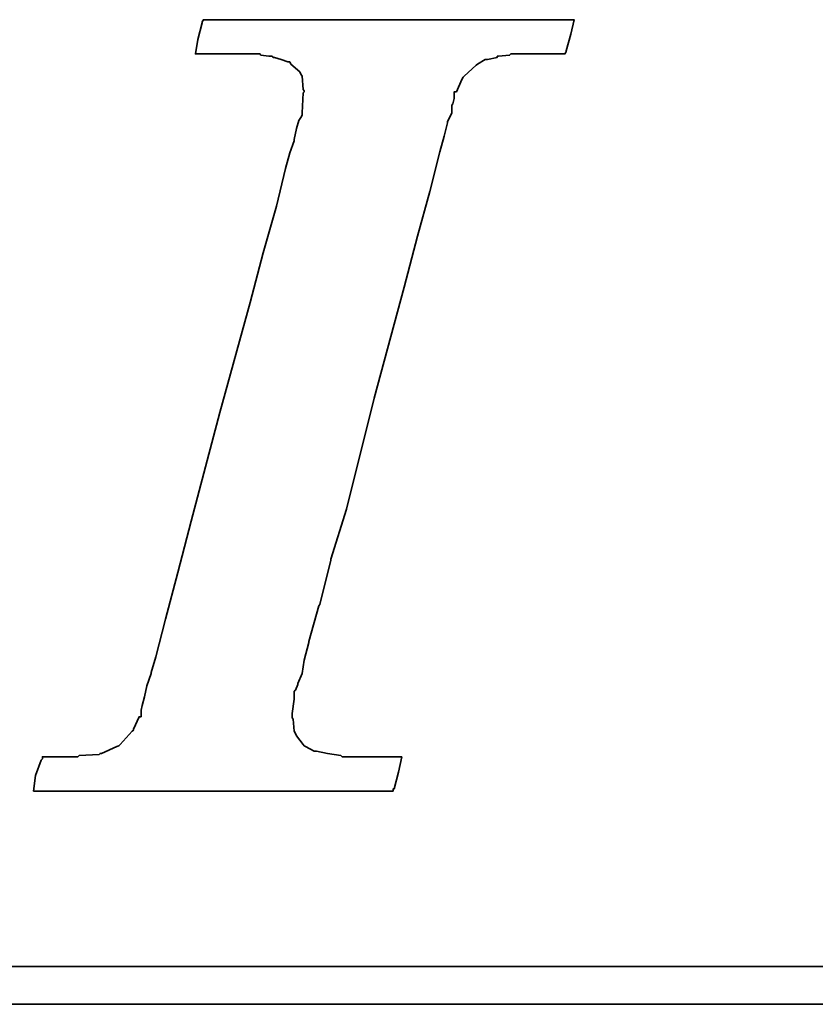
# Model space of a CAD drawing. Header units: inches. Extents: x -436 to 2114, y -375 to 994.
# Tile 31 of 49: x 291.18 to 292.72, y 174.56 to 176.46. Entities that reach past the tile are written whole.
import ezdxf

# ---------------------------------------------------------------- set-up
doc = ezdxf.new("R2010")
doc.units = ezdxf.units.IN
doc.header["$MEASUREMENT"] = 0
doc.layers.add('DIM', color=4, linetype='Continuous')
doc.layers.add('layer 1', color=7, linetype='Continuous')

# ---------------------------------------------------------------- blocks, each defined once
blk = doc.blocks.new('TBI MOTION logo(完整正式版)')
at = {"layer": 'layer 1', "color": 22, "lineweight": 35}
for points, knots in [([(-40.59125, -7.94375), (-40.59125, -7.94375), (-40.97375, -7.94375), (-40.97375, -7.94375), (-40.97375, -7.94375), (-40.97375, -7.94375), (-41.38125, -7.94375), (-41.38125, -7.94375), (-41.38125, -7.94375), (-41.38125, -7.94375), (-41.54875, -7.94375), (-41.54875, -7.94375), (-41.54875, -7.94375), (-41.54875, -7.94375), (-41.59875, -7.94375), (-41.59875, -7.94375), (-41.59875, -7.94375), (-41.59875, -7.94375), (-41.88375, -7.94375), (-41.88375, -7.94375), (-41.88375, -7.94375), (-41.88375, -7.94375), (-41.90875, -7.91875), (-41.90875, -7.91875), (-41.90875, -7.91875), (-41.90875, -7.91875), (-42.19875, -7.87125), (-42.19875, -7.87125), (-42.19875, -7.87125), (-42.19875, -7.87125), (-42.43875, -7.82375), (-42.43875, -7.82375), (-42.43875, -7.82375), (-42.43875, -7.82375), (-42.45875, -7.82375), (-42.45875, -7.82375), (-42.45875, -7.82375), (-42.45875, -7.82375), (-42.48625, -7.82375), (-42.48625, -7.82375), (-42.48625, -7.82375), (-42.48625, -7.82375), (-42.67625, -7.72375), (-42.67625, -7.72375), (-42.67625, -7.72375), (-42.67625, -7.72375), (-42.70125, -7.70375), (-42.70125, -7.70375), (-42.70125, -7.70375), (-42.70125, -7.70375), (-42.72375, -7.67875), (-42.72375, -7.67875), (-42.72375, -7.67875), (-42.72375, -7.67875), (-42.86875, -7.48875), (-42.86875, -7.48875), (-42.86875, -7.48875), (-42.86875, -7.48875), (-42.89375, -7.43875), (-42.89375, -7.43875), (-42.89375, -7.43875), (-42.89375, -7.43875), (-42.91875, -7.38875), (-42.91875, -7.38875), (-42.91875, -7.38875), (-42.91875, -7.38875), (-42.93875, -7.12875), (-42.93875, -7.12875), (-42.93875, -7.12875), (-42.93875, -7.12875), (-42.96375, -7.10375), (-42.96375, -7.10375), (-42.96375, -7.10375), (-42.96375, -7.10375), (-42.96375, -7.05375), (-42.96375, -7.05375), (-42.96375, -7.05375), (-42.96375, -7.05375), (-42.96375, -7.00875), (-42.96375, -7.00875), (-42.96375, -7.00875), (-42.96375, -7.00875), (-42.91875, -6.69625), (-42.91875, -6.69625), (-42.91875, -6.69625), (-42.91875, -6.69625), (-42.91875, -6.62375), (-42.91875, -6.62375), (-42.91875, -6.62375), (-42.91875, -6.62375), (-42.91875, -6.59625), (-42.91875, -6.59625), (-42.91875, -6.59625), (-42.91875, -6.59625), (-42.91875, -6.57375), (-42.91875, -6.57375), (-42.91875, -6.57375), (-42.91875, -6.57375), (-42.91875, -6.52875), (-42.91875, -6.52875), (-42.91875, -6.52875), (-42.91875, -6.52875), (-42.89375, -6.50375), (-42.89375, -6.50375), (-42.89375, -6.50375), (-42.89375, -6.50375), (-42.84375, -6.38375), (-42.84375, -6.38375), (-42.84375, -6.38375), (-42.84375, -6.38375), (-42.84375, -6.35875), (-42.84375, -6.35875), (-42.84375, -6.35875), (-42.84375, -6.35875), (-42.74625, -6.14375), (-42.74625, -6.14375), (-42.74625, -6.14375), (-42.74625, -6.14375), (-42.70125, -5.85375), (-42.70125, -5.85375), (-42.70125, -5.85375), (-42.70125, -5.85375), (-42.60375, -5.47125), (-42.60375, -5.47125), (-42.60375, -5.47125), (-42.60375, -5.47125), (-42.60375, -5.44875), (-42.60375, -5.44875), (-42.60375, -5.44875), (-42.60375, -5.44875), (-42.38875, -4.67875), (-42.38875, -4.67875), (-42.38875, -4.67875), (-42.38875, -4.67875), (-42.36375, -4.65375), (-42.36375, -4.65375), (-42.36375, -4.65375), (-42.36375, -4.65375), (-42.12375, -3.69625), (-42.12375, -3.69625), (-42.12375, -3.69625), (-42.12375, -3.69625), (-42.12375, -3.67374), (-42.12375, -3.67374), (-42.12375, -3.67374), (-42.12375, -3.67374), (-41.78875, -2.59374), (-41.78875, -2.59374), (-41.78875, -2.59374), (-41.78875, -2.59374), (-41.18875, -0.19375), (-41.18875, -0.19375), (-41.18875, -0.19375), (-41.18875, -0.19375), (-40.54375, 2.20624), (-40.54375, 2.20624), (-40.54375, 2.20624), (-40.54375, 2.20624), (-40.25375, 3.30875), (-40.25375, 3.30875), (-40.25375, 3.30875), (-40.25375, 3.30875), (-39.98875, 4.27125), (-39.98875, 4.27125), (-39.98875, 4.27125), (-39.98875, 4.27125), (-39.77375, 5.13125), (-39.77375, 5.13125), (-39.77375, 5.13125), (-39.77375, 5.13125), (-39.67875, 5.47125), (-39.67875, 5.47125), (-39.67875, 5.47125), (-39.67875, 5.47125), (-39.60375, 5.75625), (-39.60375, 5.75625), (-39.60375, 5.75625), (-39.60375, 5.75625), (-39.60375, 5.78125), (-39.60375, 5.78125), (-39.60375, 5.78125), (-39.60375, 5.78125), (-39.50875, 5.97125), (-39.50875, 5.97125), (-39.50875, 5.97125), (-39.50875, 5.97125), (-39.50875, 6.13875), (-39.50875, 6.13875), (-39.50875, 6.13875), (-39.50875, 6.13875), (-39.48625, 6.16625), (-39.48625, 6.16625), (-39.48625, 6.16625), (-39.48625, 6.16625), (-39.46125, 6.28625), (-39.46125, 6.28625), (-39.46125, 6.28625), (-39.46125, 6.28625), (-39.46125, 6.42625), (-39.46125, 6.42625), (-39.46125, 6.42625), (-39.46125, 6.42625), (-39.41375, 6.42625), (-39.41375, 6.42625), (-39.41375, 6.42625), (-39.41375, 6.42625), (-39.29375, 6.69125), (-39.29375, 6.69125), (-39.29375, 6.69125), (-39.29375, 6.69125), (-39.26875, 6.74125), (-39.26875, 6.74125), (-39.26875, 6.74125), (-39.26875, 6.74125), (-39.24375, 6.76625), (-39.24375, 6.76625), (-39.24375, 6.76625), (-39.24375, 6.76625), (-38.98375, 7.00624), (-38.98375, 7.00624), (-38.98375, 7.00624), (-38.98375, 7.00624), (-38.95625, 7.02624), (-38.95625, 7.02624), (-38.95625, 7.02624), (-38.95625, 7.02624), (-38.78875, 7.12624), (-38.78875, 7.12624), (-38.78875, 7.12624), (-38.78875, 7.12624), (-38.76375, 7.12624), (-38.76375, 7.12624), (-38.76375, 7.12624), (-38.76375, 7.12624), (-38.74375, 7.12624), (-38.74375, 7.12624), (-38.74375, 7.12624), (-38.74375, 7.12624), (-38.52875, 7.17125), (-38.52875, 7.17125), (-38.52875, 7.17125), (-38.52875, 7.17125), (-38.52875, 7.19624), (-38.52875, 7.19624), (-38.52875, 7.19624), (-38.52875, 7.19624), (-38.50375, 7.19624), (-38.50375, 7.19624), (-38.50375, 7.19624), (-38.50375, 7.19624), (-38.26125, 7.21875), (-38.26125, 7.21875), (-38.26125, 7.21875), (-38.26125, 7.21875), (-38.23875, 7.24624), (-38.23875, 7.24624), (-38.23875, 7.24624), (-38.23875, 7.24624), (-38.21625, 7.24624), (-38.21625, 7.24624), (-38.21625, 7.24624), (-38.21625, 7.24624), (-38.18875, 7.24624), (-38.18875, 7.24624), (-38.18875, 7.24624), (-38.18875, 7.24624), (-37.90375, 7.24624), (-37.90375, 7.24624), (-37.90375, 7.24624), (-37.90375, 7.24624), (-37.85375, 7.24624), (-37.85375, 7.24624), (-37.85375, 7.24624), (-37.85375, 7.24624), (-37.75875, 7.24624), (-37.75875, 7.24624), (-37.75875, 7.24624), (-37.75875, 7.24624), (-37.42375, 7.24624), (-37.42375, 7.24624), (-37.42375, 7.24624), (-37.42375, 7.24624), (-37.08875, 7.24624), (-37.08875, 7.24624), (-37.08875, 7.24624), (-37.08875, 7.24624), (-37.06375, 7.24624), (-37.06375, 7.24624), (-37.06375, 7.24624), (-37.06375, 7.24624), (-37.06375, 7.26624), (-37.06375, 7.26624), (-37.06375, 7.26624), (-37.06375, 7.26624), (-37.03875, 7.29125), (-37.03875, 7.29125), (-37.03875, 7.29125), (-37.03875, 7.29125), (-37.03875, 7.31625), (-37.03875, 7.31625), (-37.03875, 7.31625), (-37.03875, 7.31625), (-36.94125, 7.67625), (-36.94125, 7.67625), (-36.94125, 7.67625), (-36.94125, 7.67625), (-36.86875, 7.98625), (-36.86875, 7.98625), (-36.86875, 7.98625), (-36.86875, 7.98625), (-36.98875, 7.98625), (-36.98875, 7.98625), (-36.98875, 7.98625), (-36.98875, 7.98625), (-37.42375, 7.98625), (-37.42375, 7.98625), (-37.42375, 7.98625), (-37.42375, 7.98625), (-37.94875, 7.98625), (-37.94875, 7.98625), (-37.94875, 7.98625), (-37.94875, 7.98625), (-38.57375, 7.98625), (-38.57375, 7.98625), (-38.57375, 7.98625), (-38.57375, 7.98625), (-39.29375, 7.98625), (-39.29375, 7.98625), (-39.29375, 7.98625), (-39.29375, 7.98625), (-40.82875, 7.98625), (-40.82875, 7.98625), (-40.82875, 7.98625), (-40.82875, 7.98625), (-42.36375, 7.98625), (-42.36375, 7.98625), (-42.36375, 7.98625), (-42.36375, 7.98625), (-43.08375, 7.98625), (-43.08375, 7.98625), (-43.08375, 7.98625), (-43.08375, 7.98625), (-43.70875, 7.98625), (-43.70875, 7.98625), (-43.70875, 7.98625), (-43.70875, 7.98625), (-44.23375, 7.98625), (-44.23375, 7.98625), (-44.23375, 7.98625), (-44.23375, 7.98625), (-44.66875, 7.98625), (-44.66875, 7.98625), (-44.66875, 7.98625), (-44.66875, 7.98625), (-44.88375, 7.98625), (-44.88375, 7.98625), (-44.88375, 7.98625), (-44.88375, 7.98625), (-44.90875, 7.94125), (-44.90875, 7.94125), (-44.90875, 7.94125), (-44.90875, 7.94125), (-44.90875, 7.91625), (-44.90875, 7.91625), (-44.90875, 7.91625), (-44.90875, 7.91625), (-45.00375, 7.55625), (-45.00375, 7.55625), (-45.00375, 7.55625), (-45.00375, 7.55625), (-45.05375, 7.24624), (-45.05375, 7.24624), (-45.05375, 7.24624), (-45.05375, 7.24624), (-44.61875, 7.24624), (-44.61875, 7.24624), (-44.61875, 7.24624), (-44.61875, 7.24624), (-44.11375, 7.24624), (-44.11375, 7.24624), (-44.11375, 7.24624), (-44.11375, 7.24624), (-43.99375, 7.24624), (-43.99375, 7.24624), (-43.99375, 7.24624), (-43.99375, 7.24624), (-43.94625, 7.24624), (-43.94625, 7.24624), (-43.94625, 7.24624), (-43.94625, 7.24624), (-43.92374, 7.24624), (-43.92374, 7.24624), (-43.92374, 7.24624), (-43.92374, 7.24624), (-43.65875, 7.24624), (-43.65875, 7.24624), (-43.65875, 7.24624), (-43.65875, 7.24624), (-43.63875, 7.21875), (-43.63875, 7.21875), (-43.63875, 7.21875), (-43.63875, 7.21875), (-43.46875, 7.19624), (-43.46875, 7.19624), (-43.46875, 7.19624), (-43.46875, 7.19624), (-43.39875, 7.19624), (-43.39875, 7.19624), (-43.39875, 7.19624), (-43.39875, 7.19624), (-43.37125, 7.17125), (-43.37125, 7.17125), (-43.37125, 7.17125), (-43.37125, 7.17125), (-43.34875, 7.17125), (-43.34875, 7.17125), (-43.34875, 7.17125), (-43.34875, 7.17125), (-43.20375, 7.12624), (-43.20375, 7.12624), (-43.20375, 7.12624), (-43.20375, 7.12624), (-43.05875, 7.07624), (-43.05875, 7.07624), (-43.05875, 7.07624), (-43.05875, 7.07624), (-43.01375, 7.07624), (-43.01375, 7.07624), (-43.01375, 7.07624), (-43.01375, 7.07624), (-42.98875, 7.02624), (-42.98875, 7.02624), (-42.98875, 7.02624), (-42.98875, 7.02624), (-42.79875, 6.86125), (-42.79875, 6.86125), (-42.79875, 6.86125), (-42.79875, 6.86125), (-42.77375, 6.81125), (-42.77375, 6.81125), (-42.77375, 6.81125), (-42.77375, 6.81125), (-42.74625, 6.76625), (-42.74625, 6.76625), (-42.74625, 6.76625), (-42.74625, 6.76625), (-42.72375, 6.47625), (-42.72375, 6.47625), (-42.72375, 6.47625), (-42.72375, 6.47625), (-42.70125, 6.45124), (-42.70125, 6.45124), (-42.70125, 6.45124), (-42.70125, 6.45124), (-42.70125, 6.42625), (-42.70125, 6.42625), (-42.70125, 6.42625), (-42.70125, 6.42625), (-42.72375, 6.40625), (-42.72375, 6.40625), (-42.72375, 6.40625), (-42.72375, 6.40625), (-42.74625, 5.97125), (-42.74625, 5.97125), (-42.74625, 5.97125), (-42.74625, 5.97125), (-42.74625, 5.94625), (-42.74625, 5.94625), (-42.74625, 5.94625), (-42.74625, 5.94625), (-42.74625, 5.92625), (-42.74625, 5.92625), (-42.74625, 5.92625), (-42.74625, 5.92625), (-42.77375, 5.87625), (-42.77375, 5.87625), (-42.77375, 5.87625), (-42.77375, 5.87625), (-42.81875, 5.80625), (-42.81875, 5.80625), (-42.81875, 5.80625), (-42.81875, 5.80625), (-42.86875, 5.63625), (-42.86875, 5.63625), (-42.86875, 5.63625), (-42.86875, 5.63625), (-42.91875, 5.39625), (-42.91875, 5.39625), (-42.91875, 5.39625), (-42.91875, 5.39625), (-42.91875, 5.37124), (-42.91875, 5.37124), (-42.91875, 5.37124), (-42.91875, 5.37124), (-43.01375, 5.10874), (-43.01375, 5.10874), (-43.01375, 5.10874), (-43.01375, 5.10874), (-43.10875, 4.77124), (-43.10875, 4.77124), (-43.10875, 4.77124), (-43.10875, 4.77124), (-43.29875, 3.95625), (-43.29875, 3.95625), (-43.29875, 3.95625), (-43.29875, 3.95625), (-43.58875, 2.95125), (-43.58875, 2.95125), (-43.58875, 2.95125), (-43.58875, 2.95125), (-43.87375, 1.87125), (-43.87375, 1.87125), (-43.87375, 1.87125), (-43.87375, 1.87125), (-44.52625, -0.50374), (-44.52625, -0.50374), (-44.52625, -0.50374), (-44.52625, -0.50374), (-45.14875, -2.85375), (-45.14875, -2.85375), (-45.14875, -2.85375), (-45.14875, -2.85375), (-45.43375, -3.95875), (-45.43375, -3.95875), (-45.43375, -3.95875), (-45.43375, -3.95875), (-45.69875, -4.96875), (-45.69875, -4.96875), (-45.69875, -4.96875), (-45.69875, -4.96875), (-45.91375, -5.78375), (-45.91375, -5.78375), (-45.91375, -5.78375), (-45.91375, -5.78375), (-46.01375, -6.11875), (-46.01375, -6.11875), (-46.01375, -6.11875), (-46.01375, -6.11875), (-46.01375, -6.14375), (-46.01375, -6.14375), (-46.01375, -6.14375), (-46.01375, -6.14375), (-46.10875, -6.40875), (-46.10875, -6.40875), (-46.10875, -6.40875), (-46.10875, -6.40875), (-46.15375, -6.64875), (-46.15375, -6.64875), (-46.15375, -6.64875), (-46.15375, -6.64875), (-46.20375, -6.83875), (-46.20375, -6.83875), (-46.20375, -6.83875), (-46.20375, -6.83875), (-46.22875, -6.93375), (-46.22875, -6.93375), (-46.22875, -6.93375), (-46.22875, -6.93375), (-46.22875, -7.07875), (-46.22875, -7.07875), (-46.22875, -7.07875), (-46.22875, -7.07875), (-46.27375, -7.07875), (-46.27375, -7.07875), (-46.27375, -7.07875), (-46.27375, -7.07875), (-46.39375, -7.34375), (-46.39375, -7.34375), (-46.39375, -7.34375), (-46.39375, -7.34375), (-46.39375, -7.36875), (-46.39375, -7.36875), (-46.39375, -7.36875), (-46.39375, -7.36875), (-46.42125, -7.38875), (-46.42125, -7.38875), (-46.42125, -7.38875), (-46.42125, -7.38875), (-46.68375, -7.67875), (-46.68375, -7.67875), (-46.68375, -7.67875), (-46.68375, -7.67875), (-46.70875, -7.70375), (-46.70875, -7.70375), (-46.70875, -7.70375), (-46.70875, -7.70375), (-46.75375, -7.72375), (-46.75375, -7.72375), (-46.75375, -7.72375), (-46.75375, -7.72375), (-47.08875, -7.87125), (-47.08875, -7.87125), (-47.08875, -7.87125), (-47.08875, -7.87125), (-47.11625, -7.87125), (-47.11625, -7.87125), (-47.11625, -7.87125), (-47.11625, -7.87125), (-47.13875, -7.89375), (-47.13875, -7.89375), (-47.13875, -7.89375), (-47.13875, -7.89375), (-47.56875, -7.91875), (-47.56875, -7.91875), (-47.56875, -7.91875), (-47.56875, -7.91875), (-47.59625, -7.94375), (-47.59625, -7.94375), (-47.59625, -7.94375), (-47.59625, -7.94375), (-47.64375, -7.94375), (-47.64375, -7.94375), (-47.64375, -7.94375), (-47.64375, -7.94375), (-47.73625, -7.94375), (-47.73625, -7.94375), (-47.73625, -7.94375), (-47.73625, -7.94375), (-48.07375, -7.94375), (-48.07375, -7.94375), (-48.07375, -7.94375), (-48.07375, -7.94375), (-48.36125, -7.94375), (-48.36125, -7.94375), (-48.36125, -7.94375), (-48.36125, -7.94375), (-48.36125, -7.96625), (-48.36125, -7.96625), (-48.36125, -7.96625), (-48.36125, -7.96625), (-48.36125, -7.99125), (-48.36125, -7.99125), (-48.36125, -7.99125), (-48.36125, -7.99125), (-48.38875, -8.01375), (-48.38875, -8.01375), (-48.38875, -8.01375), (-48.38875, -8.01375), (-48.50875, -8.34875), (-48.50875, -8.34875), (-48.50875, -8.34875), (-48.50875, -8.34875), (-48.55375, -8.68625), (-48.55375, -8.68625), (-48.55375, -8.68625), (-48.55375, -8.68625), (-48.45875, -8.68625), (-48.45875, -8.68625), (-48.45875, -8.68625), (-48.45875, -8.68625), (-48.07375, -8.68625), (-48.07375, -8.68625), (-48.07375, -8.68625), (-48.07375, -8.68625), (-47.52375, -8.68625), (-47.52375, -8.68625), (-47.52375, -8.68625), (-47.52375, -8.68625), (-46.92375, -8.68625), (-46.92375, -8.68625), (-46.92375, -8.68625), (-46.92375, -8.68625), (-46.25375, -8.68625), (-46.25375, -8.68625), (-46.25375, -8.68625), (-46.25375, -8.68625), (-46.20375, -8.68625), (-46.20375, -8.68625), (-46.20375, -8.68625), (-46.20375, -8.68625), (-44.71375, -8.68625), (-44.71375, -8.68625), (-44.71375, -8.68625), (-44.71375, -8.68625), (-43.22875, -8.68625), (-43.22875, -8.68625), (-43.22875, -8.68625), (-43.22875, -8.68625), (-42.55875, -8.68625), (-42.55875, -8.68625), (-42.55875, -8.68625), (-42.55875, -8.68625), (-42.50875, -8.68625), (-42.50875, -8.68625), (-42.50875, -8.68625), (-42.50875, -8.68625), (-41.93375, -8.68625), (-41.93375, -8.68625), (-41.93375, -8.68625), (-41.93375, -8.68625), (-41.38125, -8.68625), (-41.38125, -8.68625), (-41.38125, -8.68625), (-41.38125, -8.68625), (-40.97375, -8.68625), (-40.97375, -8.68625), (-40.97375, -8.68625), (-40.97375, -8.68625), (-40.78125, -8.68625), (-40.78125, -8.68625), (-40.78125, -8.68625), (-40.78125, -8.68625), (-40.78125, -8.63875), (-40.78125, -8.63875), (-40.78125, -8.63875), (-40.78125, -8.63875), (-40.75875, -8.63875), (-40.75875, -8.63875), (-40.75875, -8.63875), (-40.75875, -8.63875), (-40.66375, -8.27875), (-40.66375, -8.27875), (-40.66375, -8.27875), (-40.66375, -8.27875), (-40.59125, -7.94375), (-40.59125, -7.94375)], [0, 0, 0, 0, 0.00558659, 0.00558659, 0.00558659, 0.00558659, 0.01117318, 0.01117318, 0.01117318, 0.01117318, 0.01675978, 0.01675978, 0.01675978, 0.01675978, 0.02234637, 0.02234637, 0.02234637, 0.02234637, 0.02793296, 0.02793296, 0.02793296, 0.02793296, 0.03351955, 0.03351955, 0.03351955, 0.03351955, 0.03910615, 0.03910615, 0.03910615, 0.03910615, 0.04469274, 0.04469274, 0.04469274, 0.04469274, 0.05027933, 0.05027933, 0.05027933, 0.05027933, 0.05586592, 0.05586592, 0.05586592, 0.05586592, 0.06145251, 0.06145251, 0.06145251, 0.06145251, 0.06703911, 0.06703911, 0.06703911, 0.06703911, 0.0726257, 0.0726257, 0.0726257, 0.0726257, 0.07821229, 0.07821229, 0.07821229, 0.07821229, 0.08379888, 0.08379888, 0.08379888, 0.08379888, 0.08938547, 0.08938547, 0.08938547, 0.08938547, 0.09497207, 0.09497207, 0.09497207, 0.09497207, 0.10055866, 0.10055866, 0.10055866, 0.10055866, 0.10614525, 0.10614525, 0.10614525, 0.10614525, 0.11173184, 0.11173184, 0.11173184, 0.11173184, 0.11731844, 0.11731844, 0.11731844, 0.11731844, 0.12290503, 0.12290503, 0.12290503, 0.12290503, 0.12849162, 0.12849162, 0.12849162, 0.12849162, 0.13407821, 0.13407821, 0.13407821, 0.13407821, 0.1396648, 0.1396648, 0.1396648, 0.1396648, 0.1452514, 0.1452514, 0.1452514, 0.1452514, 0.15083799, 0.15083799, 0.15083799, 0.15083799, 0.15642458, 0.15642458, 0.15642458, 0.15642458, 0.16201117, 0.16201117, 0.16201117, 0.16201117, 0.16759777, 0.16759777, 0.16759777, 0.16759777, 0.17318436, 0.17318436, 0.17318436, 0.17318436, 0.17877095, 0.17877095, 0.17877095, 0.17877095, 0.18435754, 0.18435754, 0.18435754, 0.18435754, 0.18994413, 0.18994413, 0.18994413, 0.18994413, 0.19553073, 0.19553073, 0.19553073, 0.19553073, 0.20111732, 0.20111732, 0.20111732, 0.20111732, 0.20670391, 0.20670391, 0.20670391, 0.20670391, 0.2122905, 0.2122905, 0.2122905, 0.2122905, 0.21787709, 0.21787709, 0.21787709, 0.21787709, 0.22346369, 0.22346369, 0.22346369, 0.22346369, 0.22905028, 0.22905028, 0.22905028, 0.22905028, 0.23463687, 0.23463687, 0.23463687, 0.23463687, 0.24022346, 0.24022346, 0.24022346, 0.24022346, 0.24581006, 0.24581006, 0.24581006, 0.24581006, 0.25139665, 0.25139665, 0.25139665, 0.25139665, 0.25698324, 0.25698324, 0.25698324, 0.25698324, 0.26256983, 0.26256983, 0.26256983, 0.26256983, 0.26815642, 0.26815642, 0.26815642, 0.26815642, 0.27374302, 0.27374302, 0.27374302, 0.27374302, 0.27932961, 0.27932961, 0.27932961, 0.27932961, 0.2849162, 0.2849162, 0.2849162, 0.2849162, 0.29050279, 0.29050279, 0.29050279, 0.29050279, 0.29608939, 0.29608939, 0.29608939, 0.29608939, 0.30167598, 0.30167598, 0.30167598, 0.30167598, 0.30726257, 0.30726257, 0.30726257, 0.30726257, 0.31284916, 0.31284916, 0.31284916, 0.31284916, 0.31843575, 0.31843575, 0.31843575, 0.31843575, 0.32402235, 0.32402235, 0.32402235, 0.32402235, 0.32960894, 0.32960894, 0.32960894, 0.32960894, 0.33519553, 0.33519553, 0.33519553, 0.33519553, 0.34078212, 0.34078212, 0.34078212, 0.34078212, 0.34636872, 0.34636872, 0.34636872, 0.34636872, 0.35195531, 0.35195531, 0.35195531, 0.35195531, 0.3575419, 0.3575419, 0.3575419, 0.3575419, 0.36312849, 0.36312849, 0.36312849, 0.36312849, 0.36871508, 0.36871508, 0.36871508, 0.36871508, 0.37430168, 0.37430168, 0.37430168, 0.37430168, 0.37988827, 0.37988827, 0.37988827, 0.37988827, 0.38547486, 0.38547486, 0.38547486, 0.38547486, 0.39106145, 0.39106145, 0.39106145, 0.39106145, 0.39664804, 0.39664804, 0.39664804, 0.39664804, 0.40223464, 0.40223464, 0.40223464, 0.40223464, 0.40782123, 0.40782123, 0.40782123, 0.40782123, 0.41340782, 0.41340782, 0.41340782, 0.41340782, 0.41899441, 0.41899441, 0.41899441, 0.41899441, 0.42458101, 0.42458101, 0.42458101, 0.42458101, 0.4301676, 0.4301676, 0.4301676, 0.4301676, 0.43575419, 0.43575419, 0.43575419, 0.43575419, 0.44134078, 0.44134078, 0.44134078, 0.44134078, 0.44692737, 0.44692737, 0.44692737, 0.44692737, 0.45251397, 0.45251397, 0.45251397, 0.45251397, 0.45810056, 0.45810056, 0.45810056, 0.45810056, 0.46368715, 0.46368715, 0.46368715, 0.46368715, 0.46927374, 0.46927374, 0.46927374, 0.46927374, 0.47486034, 0.47486034, 0.47486034, 0.47486034, 0.48044693, 0.48044693, 0.48044693, 0.48044693, 0.48603352, 0.48603352, 0.48603352, 0.48603352, 0.49162011, 0.49162011, 0.49162011, 0.49162011, 0.4972067, 0.4972067, 0.4972067, 0.4972067, 0.5027933, 0.5027933, 0.5027933, 0.5027933, 0.50837989, 0.50837989, 0.50837989, 0.50837989, 0.51396648, 0.51396648, 0.51396648, 0.51396648, 0.51955307, 0.51955307, 0.51955307, 0.51955307, 0.52513966, 0.52513966, 0.52513966, 0.52513966, 0.53072626, 0.53072626, 0.53072626, 0.53072626, 0.53631285, 0.53631285, 0.53631285, 0.53631285, 0.54189944, 0.54189944, 0.54189944, 0.54189944, 0.54748603, 0.54748603, 0.54748603, 0.54748603, 0.55307263, 0.55307263, 0.55307263, 0.55307263, 0.55865922, 0.55865922, 0.55865922, 0.55865922, 0.56424581, 0.56424581, 0.56424581, 0.56424581, 0.5698324, 0.5698324, 0.5698324, 0.5698324, 0.57541899, 0.57541899, 0.57541899, 0.57541899, 0.58100559, 0.58100559, 0.58100559, 0.58100559, 0.58659218, 0.58659218, 0.58659218, 0.58659218, 0.59217877, 0.59217877, 0.59217877, 0.59217877, 0.59776536, 0.59776536, 0.59776536, 0.59776536, 0.60335196, 0.60335196, 0.60335196, 0.60335196, 0.60893855, 0.60893855, 0.60893855, 0.60893855, 0.61452514, 0.61452514, 0.61452514, 0.61452514, 0.62011173, 0.62011173, 0.62011173, 0.62011173, 0.62569832, 0.62569832, 0.62569832, 0.62569832, 0.63128492, 0.63128492, 0.63128492, 0.63128492, 0.63687151, 0.63687151, 0.63687151, 0.63687151, 0.6424581, 0.6424581, 0.6424581, 0.6424581, 0.64804469, 0.64804469, 0.64804469, 0.64804469, 0.65363128, 0.65363128, 0.65363128, 0.65363128, 0.65921788, 0.65921788, 0.65921788, 0.65921788, 0.66480447, 0.66480447, 0.66480447, 0.66480447, 0.67039106, 0.67039106, 0.67039106, 0.67039106, 0.67597765, 0.67597765, 0.67597765, 0.67597765, 0.68156425, 0.68156425, 0.68156425, 0.68156425, 0.68715084, 0.68715084, 0.68715084, 0.68715084, 0.69273743, 0.69273743, 0.69273743, 0.69273743, 0.69832402, 0.69832402, 0.69832402, 0.69832402, 0.70391061, 0.70391061, 0.70391061, 0.70391061, 0.70949721, 0.70949721, 0.70949721, 0.70949721, 0.7150838, 0.7150838, 0.7150838, 0.7150838, 0.72067039, 0.72067039, 0.72067039, 0.72067039, 0.72625698, 0.72625698, 0.72625698, 0.72625698, 0.73184358, 0.73184358, 0.73184358, 0.73184358, 0.73743017, 0.73743017, 0.73743017, 0.73743017, 0.74301676, 0.74301676, 0.74301676, 0.74301676, 0.74860335, 0.74860335, 0.74860335, 0.74860335, 0.75418994, 0.75418994, 0.75418994, 0.75418994, 0.75977654, 0.75977654, 0.75977654, 0.75977654, 0.76536313, 0.76536313, 0.76536313, 0.76536313, 0.77094972, 0.77094972, 0.77094972, 0.77094972, 0.77653631, 0.77653631, 0.77653631, 0.77653631, 0.78212291, 0.78212291, 0.78212291, 0.78212291, 0.7877095, 0.7877095, 0.7877095, 0.7877095, 0.79329609, 0.79329609, 0.79329609, 0.79329609, 0.79888268, 0.79888268, 0.79888268, 0.79888268, 0.80446927, 0.80446927, 0.80446927, 0.80446927, 0.81005587, 0.81005587, 0.81005587, 0.81005587, 0.81564246, 0.81564246, 0.81564246, 0.81564246, 0.82122905, 0.82122905, 0.82122905, 0.82122905, 0.82681564, 0.82681564, 0.82681564, 0.82681564, 0.83240223, 0.83240223, 0.83240223, 0.83240223, 0.83798883, 0.83798883, 0.83798883, 0.83798883, 0.84357542, 0.84357542, 0.84357542, 0.84357542, 0.84916201, 0.84916201, 0.84916201, 0.84916201, 0.8547486, 0.8547486, 0.8547486, 0.8547486, 0.8603352, 0.8603352, 0.8603352, 0.8603352, 0.86592179, 0.86592179, 0.86592179, 0.86592179, 0.87150838, 0.87150838, 0.87150838, 0.87150838, 0.87709497, 0.87709497, 0.87709497, 0.87709497, 0.88268156, 0.88268156, 0.88268156, 0.88268156, 0.88826816, 0.88826816, 0.88826816, 0.88826816, 0.89385475, 0.89385475, 0.89385475, 0.89385475, 0.89944134, 0.89944134, 0.89944134, 0.89944134, 0.90502793, 0.90502793, 0.90502793, 0.90502793, 0.91061453, 0.91061453, 0.91061453, 0.91061453, 0.91620112, 0.91620112, 0.91620112, 0.91620112, 0.92178771, 0.92178771, 0.92178771, 0.92178771, 0.9273743, 0.9273743, 0.9273743, 0.9273743, 0.93296089, 0.93296089, 0.93296089, 0.93296089, 0.93854749, 0.93854749, 0.93854749, 0.93854749, 0.94413408, 0.94413408, 0.94413408, 0.94413408, 0.94972067, 0.94972067, 0.94972067, 0.94972067, 0.95530726, 0.95530726, 0.95530726, 0.95530726, 0.96089385, 0.96089385, 0.96089385, 0.96089385, 0.96648045, 0.96648045, 0.96648045, 0.96648045, 0.97206704, 0.97206704, 0.97206704, 0.97206704, 0.97765363, 0.97765363, 0.97765363, 0.97765363, 0.98324022, 0.98324022, 0.98324022, 0.98324022, 0.98882682, 0.98882682, 0.98882682, 0.98882682, 0.99441341, 0.99441341, 0.99441341, 0.99441341, 1, 1, 1, 1]), ([(75.90875, -9.47875), (75.90875, -9.47875), (75.90875, -12.28625), (75.90875, -12.28625), (75.90875, -12.28625), (75.90875, -12.28625), (75.90875, -12.47875), (75.90875, -12.47875), (75.90875, -12.47875), (75.90875, -12.47875), (75.71625, -12.47875), (75.71625, -12.47875), (75.71625, -12.47875), (75.71625, -12.47875), (-88.32875, -12.47875), (-88.32875, -12.47875), (-88.32875, -12.47875), (-88.32875, -12.47875), (-88.32875, -13.29375), (-88.32875, -13.29375), (-88.32875, -13.29375), (-88.32875, -13.29375), (82.89125, -13.29375), (82.89125, -13.29375), (82.89125, -13.29375), (82.89125, -13.29375), (75.90875, -9.47875), (75.90875, -9.47875)], [0, 0, 0, 0, 0.14285714, 0.14285714, 0.14285714, 0.14285714, 0.28571429, 0.28571429, 0.28571429, 0.28571429, 0.42857143, 0.42857143, 0.42857143, 0.42857143, 0.57142857, 0.57142857, 0.57142857, 0.57142857, 0.71428571, 0.71428571, 0.71428571, 0.71428571, 0.85714286, 0.85714286, 0.85714286, 0.85714286, 1, 1, 1, 1])]:
    blk.add_open_spline(points, degree=3, knots=knots, dxfattribs=at)

msp = doc.modelspace()

# ---------------------------------------------------------------- block references
at = {"layer": 'DIM', "color": 7, "xscale": 0.0895795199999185, "yscale": 0.0895795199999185, "zscale": 0.0895795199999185}
msp.add_blockref('TBI MOTION logo(完整正式版)', (295.5575, 175.7492), dxfattribs=at)

doc.saveas('drawing.dxf')
